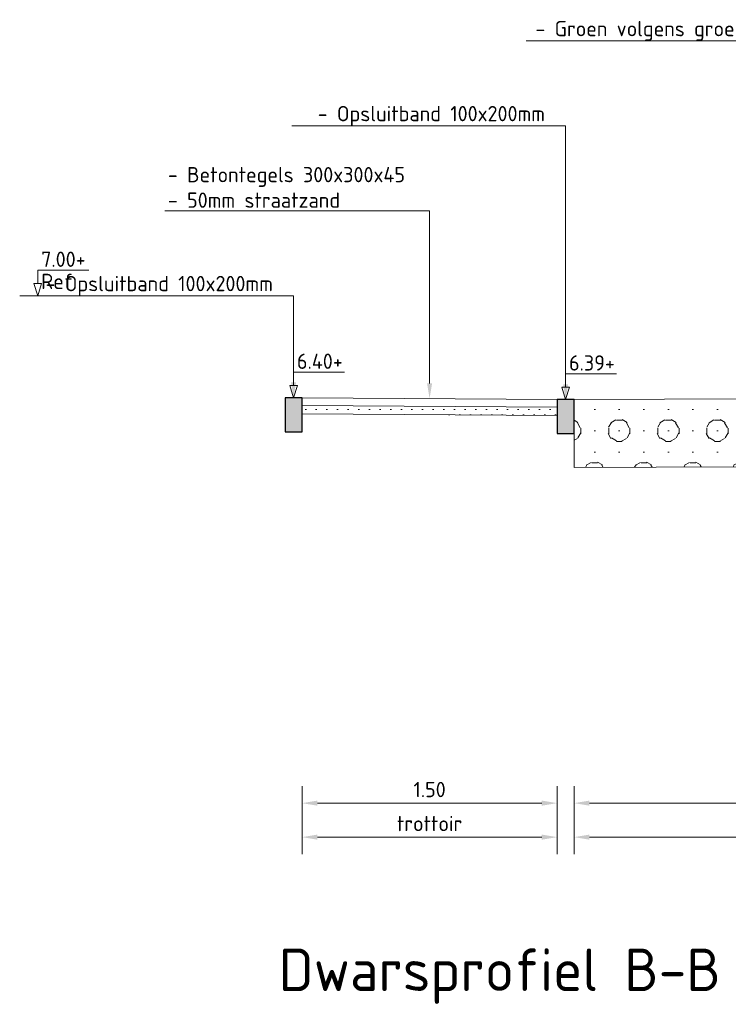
# Model space of a CAD drawing. Header units: metres. Extents: x 155733.7 to 155749.8, y 461848 to 461883.6.
# Tile 8 of 13: x 155733.7 to 155737.9, y 461870.8 to 461876.6. Entities that reach past the tile are written whole.
import ezdxf
from ezdxf import colors
from ezdxf.entities.mleader import LeaderData, LeaderLine
from ezdxf.math import Vec2, Vec3

# ---------------------------------------------------------------- set-up
doc = ezdxf.new("R2010")
doc.units = ezdxf.units.M
doc.layers.get('0').update_dxf_attribs({"lineweight": 18})
doc.layers.get('Defpoints').update_dxf_attribs({"lineweight": 18})
doc.layers.add('N-WE-GR-HEESTER-GD', color=3, linetype='Continuous', lineweight=18, true_color=0x00ff00)
doc.layers.add('N-WE-GR-TEELAARDE 50-A', color=7, linetype='Continuous', lineweight=18, true_color=0xa55200)
for name, color, linetype, lineweight in [('N-WE-GW-GROND_ZAND-AD-50', 7, 'Continuous', 18), ('N-WE-OG-HOOGTEPUNT-T18', 10, 'Continuous', 18), ('N-WE-VH-KANTOPSLUITING_OPSLUITBAND-SD', 150, 'Continuous', 25), ('N-WE-VH-VERHARDING-GD', 7, 'Continuous', 18), ('X-XX-AL-M', 7, 'Continuous', 18), ('X-XX-AL-PEILMAAT-SD', 7, 'Continuous', 18), ('X-XX-AL-T50', 130, 'Continuous', 18)]:
    doc.layers.add(name, color=color, linetype=linetype, lineweight=lineweight)
doc.layers.add('X-XX-AL-HOOGTELABEL-S niet printen', color=7, linetype='Continuous', lineweight=18, plot=False)
doc.styles.add('NLCS-ISO', font='NLCS-ISO.ttf')
doc.styles.add('NLCS-ISO-M50-T18', font='NLCS-ISO.ttf', dxfattribs={"height": 0.09})
doc.styles.add('NLCS-ISO-M50-T50', font='NLCS-ISO.ttf', dxfattribs={"height": 0.25})
doc.dimstyles.new('NLCS-M50-T18-PIJL_L2_H2', dxfattribs={"dimscale": 0.05, "dimtxt": 2.5, "dimasz": 1.8, "dimexe": 2, "dimexo": 2, "dimgap": 0.7, "dimtad": 1, "dimzin": 0, "dimdsep": 46, "dimtxsty": 'NLCS-ISO-M50-T18', "dimcen": 0, "dimdle": 2, "dimclrd": 256, "dimclre": 256, "dimclrt": 10, "dimazin": 0, "dimtfac": 1, "dimtdec": 3, "dimtofl": 0, "dimtmove": 0, "dimatfit": 3, "dimfxl": 2, "dimfxlon": 1, "dimtfillclr": 256, "dimtolj": 1, "dimtzin": 0, "dimlwd": -1, "dimlwe": -1, "dimarcsym": 0})

# ---------------------------------------------------------------- blocks, each defined once
blk = doc.blocks.new('SAL-PEILMAAT_INFRACAD_R01-SOD')
for p, q in [((0, 3), (6, 3)), ((0, 1.44), (0, 3)), ((0.45, 1.44), (-0.45, 1.44)), ((-0.45, 1.44), (0, 0)), ((0.45, 1.44), (0, 0))]:
    blk.add_line(p, q)
at = {"style": 'NLCS-ISO'}
for tag, p in [('...', (0.4, 3.4)), ('REF', (0.4, 0.8))]:
    blk.add_attdef(tag, p, '', height=1.8, dxfattribs=at)
blk = doc.blocks.new('SAL-PEILMAAT_INFRACAD_H01-SOD')
for p, q in [((0, 3), (6, 3)), ((0, 1.44), (0, 3)), ((0.45, 1.44), (-0.45, 1.44)), ((-0.45, 1.44), (0, 0)), ((0.45, 1.44), (0, 0))]:
    blk.add_line(p, q)
at = {"style": 'NLCS-ISO'}
blk.add_attdef('...', (0.4, 3.4), '', height=1.8, dxfattribs=at)
blk = doc.blocks.new('*D42')
at = {"layer": 'Defpoints', "color": 0, "transparency": 16777216}
for p in [(155735.3849, 461874.4132), (155736.8849, 461874.4032), (155736.8849, 461872.028)]:
    blk.add_point(p, dxfattribs=at)
at = {"layer": 'X-XX-AL-M', "transparency": 16777216}
for p, q in [((155735.3849, 461872.128), (155735.3849, 461871.928)), ((155736.8849, 461872.128), (155736.8849, 461871.928)), ((155735.4749, 461872.028), (155736.7949, 461872.028))]:
    blk.add_line(p, q, dxfattribs=at)
for points in [[(155735.4749, 461872.043), (155735.4749, 461872.013), (155735.3849, 461872.028)], [(155736.7949, 461872.043), (155736.7949, 461872.013), (155736.8849, 461872.028)]]:
    blk.add_solid(points, dxfattribs=at)
at = {"layer": 'X-XX-AL-M', "color": 10, "transparency": 16777216, "insert": (155736.1349, 461872.108), "char_height": 0.09, "attachment_point": 5, "style": 'NLCS-ISO-M50-T18', "bg_fill": 3, "box_fill_scale": 1.1, "bg_fill_color": 256, "bg_fill_true_color": 13158600, "bg_fill_transparency": 0}
blk.add_mtext('\\A1;1.50', dxfattribs=at)
blk = doc.blocks.new('*D43')
at = {"layer": 'Defpoints', "color": 0, "transparency": 16777216}
for p in [(155736.9849, 461874.4032), (155739.6433, 461874.4132), (155739.6433, 461872.028)]:
    blk.add_point(p, dxfattribs=at)
at = {"layer": 'X-XX-AL-M', "transparency": 16777216}
for p, q in [((155736.9849, 461872.128), (155736.9849, 461871.928)), ((155739.6433, 461872.128), (155739.6433, 461871.928)), ((155737.0749, 461872.028), (155739.5533, 461872.028))]:
    blk.add_line(p, q, dxfattribs=at)
for points in [[(155737.0749, 461872.043), (155737.0749, 461872.013), (155736.9849, 461872.028)], [(155739.5533, 461872.043), (155739.5533, 461872.013), (155739.6433, 461872.028)]]:
    blk.add_solid(points, dxfattribs=at)
at = {"layer": 'X-XX-AL-M', "color": 10, "transparency": 16777216, "insert": (155738.3141, 461872.108), "char_height": 0.09, "attachment_point": 5, "style": 'NLCS-ISO-M50-T18', "bg_fill": 3, "box_fill_scale": 1.1, "bg_fill_color": 256, "bg_fill_true_color": 13158600, "bg_fill_transparency": 0}
blk.add_mtext('\\A1;variabel', dxfattribs=at)
blk = doc.blocks.new('*D50')
at = {"layer": 'Defpoints', "color": 0, "transparency": 16777216}
for p in [(155736.9849, 461874.4032), (155739.6433, 461874.4132), (155736.9849, 461871.828)]:
    blk.add_point(p, dxfattribs=at)
at = {"layer": 'X-XX-AL-M', "transparency": 16777216}
for p, q in [((155736.9849, 461871.928), (155736.9849, 461871.728)), ((155739.6433, 461871.928), (155739.6433, 461871.728)), ((155739.5533, 461871.828), (155737.0749, 461871.828))]:
    blk.add_line(p, q, dxfattribs=at)
for points in [[(155737.0749, 461871.843), (155737.0749, 461871.813), (155736.9849, 461871.828)], [(155739.5533, 461871.843), (155739.5533, 461871.813), (155739.6433, 461871.828)]]:
    blk.add_solid(points, dxfattribs=at)
at = {"layer": 'X-XX-AL-M', "color": 10, "transparency": 16777216, "insert": (155738.3141, 461871.9215), "char_height": 0.09, "attachment_point": 5, "style": 'NLCS-ISO-M50-T18', "bg_fill": 3, "box_fill_scale": 1.1, "bg_fill_color": 256, "bg_fill_true_color": 13158600, "bg_fill_transparency": 0}
blk.add_mtext('\\A1;groen', dxfattribs=at)
blk = doc.blocks.new('*D51')
at = {"layer": 'Defpoints', "color": 0, "transparency": 16777216}
for p in [(155735.3849, 461874.4132), (155736.8849, 461874.4032), (155735.3849, 461871.828)]:
    blk.add_point(p, dxfattribs=at)
at = {"layer": 'X-XX-AL-M', "transparency": 16777216}
for p, q in [((155735.3849, 461871.928), (155735.3849, 461871.728)), ((155736.8849, 461871.928), (155736.8849, 461871.728)), ((155736.7949, 461871.828), (155735.4749, 461871.828))]:
    blk.add_line(p, q, dxfattribs=at)
for points in [[(155735.4749, 461871.843), (155735.4749, 461871.813), (155735.3849, 461871.828)], [(155736.7949, 461871.843), (155736.7949, 461871.813), (155736.8849, 461871.828)]]:
    blk.add_solid(points, dxfattribs=at)
at = {"layer": 'X-XX-AL-M', "color": 10, "transparency": 16777216, "insert": (155736.1349, 461871.908), "char_height": 0.09, "attachment_point": 5, "style": 'NLCS-ISO-M50-T18', "bg_fill": 3, "box_fill_scale": 1.1, "bg_fill_color": 256, "bg_fill_true_color": 13158600, "bg_fill_transparency": 0}
blk.add_mtext('\\A1;trottoir', dxfattribs=at)
blk = doc.blocks.new('SVH-KANTOPSLUITING_OPSLUITBAND_100X200-D')
blk.add_hatch(color=254).paths.add_polyline_path([(-0.1, -0.2), (0, -0.2), (0, 0), (-0.1, 0)])
at = {"flags": 128}
blk.add_lwpolyline([(-0.1, -0.2), (0, -0.2), (0, 0), (-0.1, 0)], close=True, dxfattribs=at)

msp = doc.modelspace()

# ---------------------------------------------------------------- hatches: boundary and pattern name
at = {"layer": 'N-WE-GR-TEELAARDE 50-A'}
h = msp.add_hatch(dxfattribs=at)
h.set_pattern_fill('AGR-BOMENGROND-SO', color=256, scale=0.05, pattern_type=2)
h.set_pattern_definition([(0, (162193.89987, 470375.4683), (0, 0.125), [0, -0.1443375]), (0, (162193.88312, 470375.4058), (0.1443375, 0.25), [0.033494, -0.255181]), (30, (162193.91662, 470375.4058), (0.144337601, 0.2499999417), [0.033494, -0.466506]), (60, (162193.94562, 470375.42255), (-0.144337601, 0.249999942), [0.033494, -0.255181]), (90, (162193.96237, 470375.45156), (-0.1443375, 0.25), [0.033494, -0.466506]), (120, (162193.96237, 470375.48505), (-0.288675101, -5.8e-08), [0.033494, -0.255181]), (150, (162193.94562, 470375.51406), (-0.288675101, 5.83e-08), [0.033494, -0.466506]), (180, (162193.91662, 470375.5308), (-0.1443375, -0.25), [0.033494, -0.255181]), (210, (162193.88312, 470375.5308), (-0.144337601, -0.2499999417), [0.033494, -0.466506]), (240, (162193.85412, 470375.51406), (0.144337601, -0.249999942), [0.033494, -0.255181]), (270, (162193.83737, 470375.48505), (0.1443375, -0.25), [0.033494, -0.466506]), (300, (162193.83737, 470375.45156), (0.288675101, 5.8e-08), [0.033494, -0.255181]), (330, (162193.85412, 470375.42255), (0.288675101, -5.83e-08), [0.033494, -0.466506])])
h.paths.add_polyline_path([(155739.4933, 461874.274), (155739.6433, 461874.3241), (155739.6433, 461874.4132), (155736.9849, 461874.4032), (155736.9849, 461874.2532), (155736.9849, 461874.0032), (155739.3933, 461874.0122), (155739.3933, 461874.2132), (155739.4933, 461874.2132)])
at = {"layer": 'N-WE-GW-GROND_ZAND-AD-50', "ltscale": 0.2, "transparency": 33554687}
h = msp.add_hatch(dxfattribs=at)
h.set_pattern_fill('AGW-GROND_ZAND_CUNETZAND-SOD', color=256, scale=0.05, pattern_type=2)
h.set_pattern_definition([(0, (0, 0), (0.03125, 0.03125), [0, -0.0625])])
h.paths.add_polyline_path([(155736.8849, 461874.3582), (155735.3849, 461874.3682), (155735.3849, 461874.3182), (155736.8849, 461874.3082)])

# ---------------------------------------------------------------- linework, layer by layer
at = {"layer": 'N-WE-GR-HEESTER-GD', "flags": 128}
msp.add_lwpolyline([(155736.9849, 461874.4032), (155739.6433, 461874.4132)], dxfattribs=at)
at = {"layer": 'N-WE-VH-VERHARDING-GD', "flags": 128}
for points in [[(155735.3849, 461874.4132), (155736.8849, 461874.4032)], [(155735.3849, 461874.3682), (155736.8849, 461874.3582)], [(155735.3849, 461874.3182), (155736.8849, 461874.3082)], [(155736.9849, 461874.2532), (155736.9849, 461874.0032), (155739.3933, 461874.0122)]]:
    msp.add_lwpolyline(points, dxfattribs=at)

# ---------------------------------------------------------------- block references
at = {"layer": 'X-XX-AL-HOOGTELABEL-S niet printen', "xscale": 0.05, "yscale": 0.05, "zscale": 0.05}
msp.add_blockref('SAL-PEILMAAT_INFRACAD_R01-SOD', (155733.8307, 461875.0132), dxfattribs=at).add_auto_attribs({'...': '7.00+', 'REF': 'Ref'})
at = {"layer": 'X-XX-AL-PEILMAAT-SD', "xscale": 0.05, "yscale": 0.05, "zscale": 0.05}
for p, values in [((155735.3349, 461874.4132), {'...': '6.40+'}), ((155736.9349, 461874.4032), {'...': '6.39+'})]:
    msp.add_blockref('SAL-PEILMAAT_INFRACAD_H01-SOD', p, dxfattribs=at).add_auto_attribs(values)

# ---------------------------------------------------------------- texts
at = {"layer": 'X-XX-AL-T50', "insert": (155735.2476, 461871.1725), "char_height": 0.25, "attachment_point": 1, "style": 'NLCS-ISO-M50-T50'}
msp.add_mtext_dynamic_manual_height_columns("Dwarsprofiel B-B 'Hertenstraat' ", width=9.977234, gutter_width=2.5, heights=[0], dxfattribs=at)

# ---------------------------------------------------------------- leaders
at = {"layer": 'N-WE-OG-HOOGTEPUNT-T18'}
ml = msp.add_multileader_mtext('Standard', dxfattribs=at)
ml.set_content('- Groen volgens groenplan', color=256, style='NLCS-ISO-M50-T18')
ml.set_leader_properties(color=256, linetype='ByLayer', lineweight=-1)
ml.build(insert=Vec2(0, 0))
ml.multileader.update_dxf_attribs({"text_left_attachment_type": 5, "text_right_attachment_type": 5, "dogleg_length": 0.09, "arrow_head_size": 0.09})
ctx = ml.context
ctx.base_point, ctx.char_height, ctx.arrow_head_size, ctx.landing_gap_size, ctx.plane_origin = Vec3(155736.7571, 461876.5132), 0.09, 0.09, 0, Vec3(302225.9239, 37949.8739)
ctx.left_attachment, ctx.right_attachment = 5, 5
notes = []
notes.append((ctx, [(0, (1, 1, 0), (155738.3141, 461876.5132), (-1, 0), 0.09, [(0, [(155738.3141, 461874.4082)], 0, [])])]))
ctx.mtext.insert, ctx.mtext.flow_direction = Vec3(155736.7571, 461876.6302), 5
ml = msp.add_multileader_mtext('Standard', dxfattribs=at)
ml.set_content('- Opsluitband 100x200mm', color=256, style='NLCS-ISO-M50-T18')
ml.set_leader_properties(color=256, linetype='ByLayer', lineweight=-1)
ml.build(insert=Vec2(0, 0))
ml.multileader.update_dxf_attribs({"text_left_attachment_type": 5, "text_right_attachment_type": 5, "dogleg_length": 0.09, "arrow_head_size": 0.09})
ctx = ml.context
ctx.base_point, ctx.char_height, ctx.arrow_head_size, ctx.landing_gap_size, ctx.plane_origin = Vec3(155735.4769, 461876.0132), 0.09, 0.09, 0, Vec3(302224.5447, 37949.8689)
ctx.left_attachment, ctx.right_attachment = 5, 5
notes.append((ctx, [(0, (1, 1, 0), (155736.9349, 461876.0132), (-1, 0), 0.09, [(0, [(155736.9349, 461874.4032)], 0, [])])]))
ctx.mtext.insert, ctx.mtext.flow_direction = Vec3(155735.4769, 461876.1302), 5
ml = msp.add_multileader_mtext('Standard', dxfattribs=at)
ml.set_content('- Betontegels 300x300x45\\P- 50mm straatzand', color=256, style='NLCS-ISO-M50-T18')
ml.set_leader_properties(color=256, linetype='ByLayer', lineweight=-1)
ml.build(insert=Vec2(0, 0))
ml.multileader.update_dxf_attribs({"text_left_attachment_type": 5, "text_right_attachment_type": 5, "dogleg_length": 0.09, "arrow_head_size": 0.09})
ctx = ml.context
ctx.base_point, ctx.char_height, ctx.arrow_head_size, ctx.landing_gap_size, ctx.plane_origin = Vec3(155734.5959, 461875.5132), 0.09, 0.09, 0, Vec3(302223.7447, 37949.8739)
ctx.left_attachment, ctx.right_attachment = 5, 5
notes.append((ctx, [(0, (1, 1, 0), (155736.1349, 461875.5132), (-1, 0), 0.09, [(0, [(155736.1349, 461874.4082)], 0, [])])]))
ctx.mtext.insert, ctx.mtext.flow_direction = Vec3(155734.5959, 461875.7712), 5
ml = msp.add_multileader_mtext('Standard', dxfattribs=at)
ml.set_content('- Opsluitband 100x200mm', color=256, style='NLCS-ISO-M50-T18')
ml.set_leader_properties(color=256, linetype='ByLayer', lineweight=-1)
ml.build(insert=Vec2(0, 0))
ml.multileader.update_dxf_attribs({"text_left_attachment_type": 5, "text_right_attachment_type": 5, "dogleg_length": 0.09, "arrow_head_size": 0.09})
ctx = ml.context
ctx.base_point, ctx.char_height, ctx.arrow_head_size, ctx.landing_gap_size, ctx.plane_origin = Vec3(155733.8769, 461875.0132), 0.09, 0.09, 0, Vec3(302222.9447, 37949.8789)
ctx.left_attachment, ctx.right_attachment = 5, 5
notes.append((ctx, [(0, (1, 1, 0), (155735.3349, 461875.0132), (-1, 0), 0.09, [(0, [(155735.3349, 461874.4132)], 0, [])])]))
ctx.mtext.insert, ctx.mtext.flow_direction = Vec3(155733.8769, 461875.1302), 5
for ctx, leaders in notes:
    for number, flags, end, landing, length, lines in leaders:
        leader = LeaderData()
        leader.index, (leader.has_last_leader_line, leader.has_dogleg_vector, leader.attachment_direction) = number, flags
        leader.last_leader_point, leader.dogleg_vector, leader.dogleg_length = Vec3(end), Vec3(landing), length
        for number, points, colour, breaks in lines:
            line = LeaderLine()
            line.index, line.vertices, line.color, line.breaks = number, Vec3.list(points), colors.encode_raw_color(colour), breaks
            leader.lines.append(line)
        ctx.leaders.append(leader)

# ---------------------------------------------------------------- next in the draw order: dimensions: what is measured, and where the dimension line sits
at = {"layer": 'X-XX-AL-M'}
dim = msp.add_linear_dim(base=(155736.8849, 461872.028), p1=(155735.3849, 461874.4132), p2=(155736.8849, 461874.4032), dimstyle='NLCS-M50-T18-PIJL_L2_H2', override={"dimtfill": 1}, dxfattribs=at)
dim.commit()
dim.dimension.update_dxf_attribs({"geometry": '*D42', "text_midpoint": (155736.1349, 461872.108)})
dim = msp.add_linear_dim(base=(155739.6433, 461872.028), p1=(155736.9849, 461874.4032), p2=(155739.6433, 461874.4132), text='variabel', dimstyle='NLCS-M50-T18-PIJL_L2_H2', override={"dimtfill": 1}, dxfattribs=at)
dim.commit()
dim.dimension.update_dxf_attribs({"geometry": '*D43', "text_midpoint": (155738.3141, 461872.108)})

# ---------------------------------------------------------------- next in the draw order: dimensions: what is measured, and where the dimension line sits
for base, p1, p2, text, picture, middle in [((155735.3849, 461871.828), (155736.8849, 461874.4032), (155735.3849, 461874.4132), 'trottoir', '*D51', (155736.1349, 461871.908)), ((155736.9849, 461871.828), (155739.6433, 461874.4132), (155736.9849, 461874.4032), 'groen', '*D50', (155738.3141, 461871.9215))]:
    dim = msp.add_linear_dim(base=base, p1=p1, p2=p2, text=text, dimstyle='NLCS-M50-T18-PIJL_L2_H2', override={"dimtfill": 1}, dxfattribs=at)
    dim.commit()
    dim.dimension.update_dxf_attribs({"geometry": picture, "text_midpoint": middle})

# ---------------------------------------------------------------- next in the draw order: block references
at = {"layer": 'N-WE-VH-KANTOPSLUITING_OPSLUITBAND-SD'}
for p in [(155735.3849, 461874.4132), (155736.9849, 461874.4032)]:
    msp.add_blockref('SVH-KANTOPSLUITING_OPSLUITBAND_100X200-D', p, dxfattribs=at)

doc.saveas('drawing.dxf')
